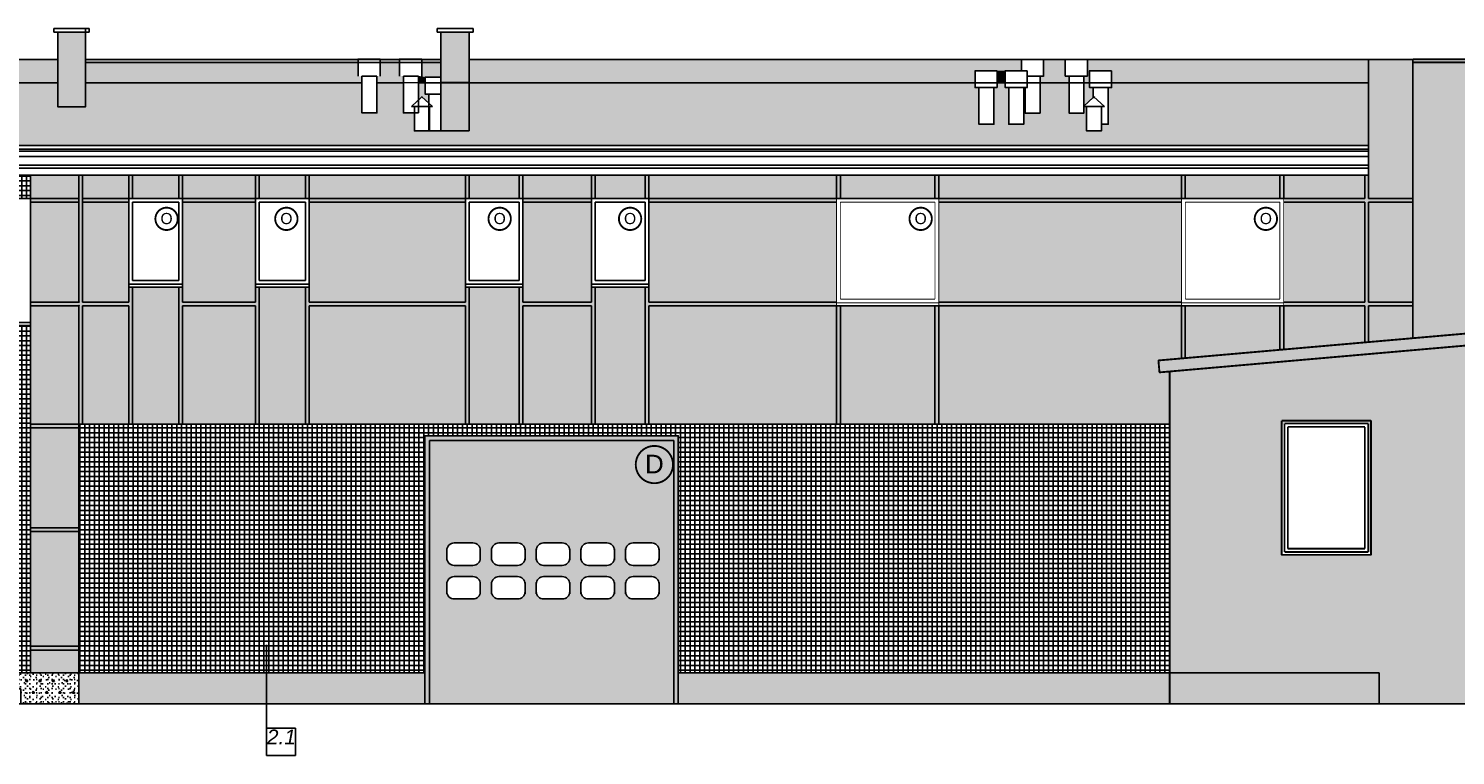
# Model space of a CAD drawing. Extents: x 260 to 500, y -3 to 25.
# Tile 13 of 16: x 399 to 418, y 9 to 19. Entities that reach past the tile are written whole.
import ezdxf
from ezdxf.enums import TextEntityAlignment as Align

# ---------------------------------------------------------------- set-up
doc = ezdxf.new("R2010")
doc.units = 0
doc.header["$MEASUREMENT"] = 0
for name, color, linetype in [('1 - alucobond', 7, 'Continuous'), ('1 - elewacje', 7, 'Continuous'), ('1-ciemny', 7, 'Continuous'), ('1-DACHOWKA', 7, 'Continuous'), ('1-JASNY', 7, 'Continuous'), ('1-ŚCIANA OTWÓR', 7, 'Continuous'), ('1-ŚCIANY', 7, 'Continuous'), ('ArchiCAD', 7, 'Continuous'), ('Dachy', 7, 'Continuous'), ('Meble i wyposażenie', 7, 'Continuous'), ('PS_DIM', 7, 'Continuous'), ('Punkty aktywne', 7, 'Continuous'), ('widok_1', 7, 'Continuous'), ('WYMIAR', 7, 'Continuous')]:
    doc.layers.add(name, color=color, linetype=linetype)
doc.styles.add('GENERATED_STYLE_2', font='ARIAL.ttf')
pattern_1 = [(0, (0, 0), (0, 0.31176916), [0.03, -0.15]), (0, (0.09, 0.1559), (0, 0.31176916), [0.03, -0.15]), (60, (0, 0), (-0.27, 0.15588458), [0.03, -0.15]), (60, (0.18, 0), (-0.27, 0.15588458), [0.03, -0.15]), (120, (0.03, 0), (0.27, 0.15588458), [0.03, -0.15]), (120, (0.21, 0), (0.27, 0.15588458), [0.03, -0.15]), (0, (0, 0.03), (0, 0.060000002), [0, -0.060000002, 0, -0.090000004]), (45, (0.03, 0.03), (-0.0424264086, 0.0424264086), [0, -0.045000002, 0, -0.075000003])]
pattern_2 = [(0, (0, 0), (0, 0.065), []), (90, (0, 0), (-0.065, -2e-17), [])]

# ---------------------------------------------------------------- blocks, each defined once
blk = doc.blocks.new('HATCH_1075', base_point=(417.772, 14.889))
at = {"layer": '1-DACHOWKA'}
h = blk.add_hatch(color=254, dxfattribs=at)
h.paths.add_polyline_path([(417.772, 14.889), (417.772, 18.79), (417.177, 18.79), (417.177, 17.237), (399.217, 17.235), (399.217, 13.895), (399.217, 10.559), (399.867, 10.559), (399.867, 13.895), (417.772, 13.895)], flags=0)
h.paths.add_polyline_path([(414.667, 16.925), (416.037, 16.925), (416.037, 15.485), (414.667, 15.485)], flags=0)
h.paths.add_polyline_path([(410.037, 16.925), (411.407, 16.925), (411.407, 15.485), (410.037, 15.485)], flags=0)
h.paths.add_polyline_path([(406.747, 16.925), (407.517, 16.925), (407.517, 15.735), (406.747, 15.735)], flags=0)
h.paths.add_polyline_path([(405.057, 16.925), (405.827, 16.925), (405.827, 15.735), (405.057, 15.735)], flags=0)
h.paths.add_polyline_path([(402.237, 16.925), (402.957, 16.925), (402.957, 15.735), (402.237, 15.735)], flags=0)
h.paths.add_polyline_path([(400.537, 16.925), (401.257, 16.925), (401.257, 15.735), (400.537, 15.735)], flags=0)
blk = doc.blocks.new('HATCH_1006', base_point=(413.727, 18.476))
at = {"layer": 'Dachy'}
h = blk.add_hatch(color=8, dxfattribs=at)
h.paths.add_polyline_path([(413.727, 18.476), (412.594, 18.477), (403.867, 18.482), (403.867, 18.073), (403.666, 18.073), (403.666, 18.476), (399.956, 18.476), (399.956, 18.154), (399.583, 18.154), (399.583, 18.476), (396.929, 18.476), (396.929, 18.295), (396.884, 18.295), (396.884, 17.804), (396.683, 17.804), (396.683, 18.295), (396.633, 18.295), (396.633, 18.476), (396.296, 18.476), (396.296, 18.073), (396.095, 18.073), (396.095, 18.476), (393.747, 18.476), (393.747, 17.941), (392.997, 17.941), (392.997, 17.871), (392.057, 17.871), (392.057, 18.476), (387.371, 18.476), (387.371, 18.458), (387.326, 18.458), (387.326, 17.967), (387.123, 17.967), (387.123, 18.458), (387.075, 18.458), (387.075, 18.476), (386.231, 18.476), (386.231, 17.635), (417.177, 17.635), (417.177, 18.476), (413.727, 18.476), (413.727, 18.411), (413.682, 18.411), (413.682, 17.92), (413.591, 17.92), (413.591, 17.831), (413.391, 17.831), (413.391, 18.158), (413.356, 18.158), (413.356, 18.071), (413.156, 18.071), (413.156, 18.476), (413.356, 18.476), (413.356, 18.163), (413.481, 18.279), (413.481, 18.411), (413.431, 18.411), (413.431, 18.476)], flags=0)
h.paths.add_polyline_path([(405.107, 17.831), (404.571, 17.831), (404.571, 18.158), (404.565, 18.158), (404.565, 17.831), (404.371, 17.831), (404.371, 18.073), (404.223, 18.073), (404.223, 18.48), (404.424, 18.478), (404.424, 18.244), (404.471, 18.288), (404.565, 18.201), (404.565, 18.322), (404.515, 18.322), (404.515, 18.476), (405.107, 18.476)], flags=0)
h.paths.add_polyline_path([(412.193, 18.413), (412.147, 18.413), (412.147, 17.92), (411.946, 17.92), (411.946, 18.413), (411.896, 18.413), (411.896, 18.476), (412.193, 18.476)], flags=0)
h.paths.add_polyline_path([(412.594, 18.477), (412.594, 18.476), (412.768, 18.476), (412.768, 18.071), (412.567, 18.071), (412.567, 18.413), (412.549, 18.413), (412.549, 17.92), (412.348, 17.92), (412.348, 18.413), (412.3, 18.413), (412.3, 18.477)], flags=0)
at = {"layer": 'Dachy', "color": 7, "linetype": 'Continuous'}
blk.add_lwpolyline([(386.231, 17.635), (417.177, 17.635), (417.177, 18.476), (413.727, 18.476), (413.727, 18.411), (413.682, 18.411), (413.682, 17.92), (413.591, 17.92), (413.591, 17.831), (413.391, 17.831), (413.391, 18.158), (413.356, 18.158), (413.356, 18.071), (413.156, 18.071), (413.156, 18.476), (413.356, 18.476), (413.356, 18.163), (413.481, 18.279), (413.481, 18.411), (413.431, 18.411), (413.431, 18.476), (413.727, 18.476), (412.594, 18.477), (403.867, 18.482), (403.867, 18.073), (403.666, 18.073), (403.666, 18.476), (399.956, 18.476), (399.956, 18.154), (399.583, 18.154), (399.583, 18.476), (396.929, 18.476)], dxfattribs=at)
for points in [[(405.107, 17.831), (404.571, 17.831), (404.571, 18.158), (404.565, 18.158), (404.565, 17.831), (404.371, 17.831), (404.371, 18.073), (404.223, 18.073), (404.223, 18.48), (404.424, 18.478), (404.424, 18.244), (404.471, 18.288), (404.565, 18.201), (404.565, 18.322), (404.515, 18.322), (404.515, 18.476), (405.107, 18.476)], [(412.193, 18.413), (412.147, 18.413), (412.147, 17.92), (411.946, 17.92), (411.946, 18.413), (411.896, 18.413), (411.896, 18.476), (412.193, 18.476)], [(412.594, 18.477), (412.594, 18.476), (412.768, 18.476), (412.768, 18.071), (412.567, 18.071), (412.567, 18.413), (412.549, 18.413), (412.549, 17.92), (412.348, 17.92), (412.348, 18.413), (412.3, 18.413), (412.3, 18.477)]]:
    blk.add_lwpolyline(points, close=True, dxfattribs=at)
blk = doc.blocks.new('HATCH_1011', base_point=(399.956, 18.154))
at = {"layer": '1-DACHOWKA'}
blk.add_hatch(color=254, dxfattribs=at).paths.add_polyline_path([(399.956, 18.154), (399.583, 18.154), (399.583, 19.154), (399.956, 19.154)], flags=0)
at = {"layer": '1-DACHOWKA', "color": 7, "linetype": 'Continuous'}
blk.add_lwpolyline([(399.956, 18.154), (399.583, 18.154), (399.583, 19.154), (399.956, 19.154)], close=True, dxfattribs=at)
blk = doc.blocks.new('HATCH_1015', base_point=(403.867, 18.567))
at = {"layer": '1-DACHOWKA'}
blk.add_hatch(color=254, dxfattribs=at).paths.add_polyline_path([(403.867, 18.567), (403.783, 18.566), (403.867, 18.566)], flags=0)
blk = doc.blocks.new('HATCH_1029', base_point=(399.866, 10.194))
at = {"layer": '1-ciemny'}
h = blk.add_hatch(dxfattribs=at)
h.set_pattern_fill('beton wylewany', color=8, scale=0.03, style=0, pattern_type=0)
h.set_pattern_definition(pattern_1)
h.paths.add_polyline_path([(399.866, 10.194), (399.867, 10.194), (399.867, 10.559), (398.387, 10.559), (398.387, 10.343), (399.087, 10.343), (399.087, 10.143), (399.866, 10.143)], flags=0)
at = {"layer": '1-ciemny', "color": 7, "linetype": 'Continuous'}
blk.add_lwpolyline([(399.866, 10.194), (399.867, 10.194), (399.867, 10.559), (398.387, 10.559), (398.387, 10.343), (399.087, 10.343), (399.087, 10.143), (399.866, 10.143)], close=True, dxfattribs=at)
blk = doc.blocks.new('HATCH_1031', base_point=(403.912, 18.79))
at = {"layer": '1-DACHOWKA'}
blk.add_hatch(color=254, dxfattribs=at).paths.add_polyline_path([(403.912, 18.79), (403.912, 18.564), (404.172, 18.564), (404.172, 18.79)], flags=0)
blk = doc.blocks.new('HATCH_1035', base_point=(399.867, 10.559))
at = {"layer": '1-ciemny'}
h = blk.add_hatch(dxfattribs=at)
h.set_pattern_fill('beton wylewany', color=8, scale=0.03, style=0, pattern_type=0)
h.set_pattern_definition(pattern_1)
h.paths.add_polyline_path([(399.867, 10.559), (399.867, 10.144), (404.512, 10.144), (404.512, 10.559)], flags=0)
at = {"layer": '1-ciemny', "color": 7, "linetype": 'Continuous'}
blk.add_lwpolyline([(399.867, 10.559), (399.867, 10.144), (404.512, 10.144), (404.512, 10.559)], close=True, dxfattribs=at)
blk = doc.blocks.new('HATCH_1036', base_point=(414.351, 10.143))
at = {"layer": '1-ciemny'}
h = blk.add_hatch(dxfattribs=at)
h.set_pattern_fill('beton wylewany', color=8, scale=0.03, style=0, pattern_type=0)
h.set_pattern_definition(pattern_1)
h.paths.add_polyline_path([(414.351, 10.143), (417.317, 10.143), (417.317, 10.559), (407.912, 10.559), (407.912, 10.144), (414.351, 10.144)], flags=0)
at = {"layer": '1-ciemny', "color": 7, "linetype": 'Continuous'}
blk.add_lwpolyline([(414.351, 10.143), (417.317, 10.143), (417.317, 10.559), (407.912, 10.559), (407.912, 10.144), (414.351, 10.144)], close=True, dxfattribs=at)
blk = doc.blocks.new('HATCH_1037', base_point=(396.929, 18.564))
at = {"layer": '1-DACHOWKA'}
blk.add_hatch(color=254, dxfattribs=at).paths.add_polyline_path([(396.929, 18.564), (396.884, 18.567), (396.884, 18.523), (396.929, 18.523), (396.929, 18.476), (399.583, 18.476), (399.583, 18.79), (396.929, 18.79)], flags=0)
blk = doc.blocks.new('HATCH_1038', base_point=(405.107, 18.481))
at = {"layer": '1-DACHOWKA'}
blk.add_hatch(color=254, dxfattribs=at).paths.add_polyline_path([(405.107, 18.481), (404.727, 18.481), (404.727, 19.154), (405.107, 19.154)], flags=0)
at = {"layer": '1-DACHOWKA', "color": 7, "linetype": 'Continuous'}
blk.add_lwpolyline([(405.107, 18.481), (404.727, 18.481), (404.727, 19.154), (405.107, 19.154)], close=True, dxfattribs=at)
blk = doc.blocks.new('HATCH_1047', base_point=(404.512, 13.741))
at = {"layer": '1 - elewacje'}
h = blk.add_hatch(color=1, dxfattribs=at)
h.paths.add_polyline_path([(404.512, 13.741), (407.912, 13.741), (407.912, 10.144), (404.512, 10.144)], flags=0)
h.paths.add_polyline_path([(404.905, 12.302, 0.414214), (404.805, 12.202), (404.805, 12.102, 0.414214), (404.905, 12.002), (405.155, 12.002, 0.414214), (405.255, 12.102), (405.255, 12.202, 0.414214), (405.155, 12.302)], flags=0)
h.paths.add_polyline_path([(405.505, 12.302, 0.414214), (405.405, 12.202), (405.405, 12.102, 0.414214), (405.505, 12.002), (405.755, 12.002, 0.414214), (405.855, 12.102), (405.855, 12.202, 0.414214), (405.755, 12.302)], flags=0)
h.paths.add_polyline_path([(406.105, 12.302, 0.414214), (406.005, 12.202), (406.005, 12.102, 0.414214), (406.105, 12.002), (406.355, 12.002, 0.414214), (406.455, 12.102), (406.455, 12.202, 0.414214), (406.355, 12.302)], flags=0)
h.paths.add_polyline_path([(406.705, 12.302, 0.414214), (406.605, 12.202), (406.605, 12.102, 0.414214), (406.705, 12.002), (406.955, 12.002, 0.414214), (407.055, 12.102), (407.055, 12.202, 0.414214), (406.955, 12.302)], flags=0)
h.paths.add_polyline_path([(407.305, 12.002), (407.555, 12.002, 0.414214), (407.655, 12.102), (407.655, 12.202, 0.414214), (407.555, 12.302), (407.305, 12.302, 0.414214), (407.205, 12.202), (407.205, 12.102, 0.414214)], flags=0)
h.paths.add_polyline_path([(407.305, 11.551), (407.555, 11.551, 0.414214), (407.655, 11.651), (407.655, 11.751, 0.414214), (407.555, 11.851), (407.305, 11.851, 0.414214), (407.205, 11.751), (407.205, 11.651, 0.414214)], flags=0)
h.paths.add_polyline_path([(406.705, 11.551), (406.955, 11.551, 0.414214), (407.055, 11.651), (407.055, 11.751, 0.414214), (406.955, 11.851), (406.705, 11.851, 0.414214), (406.605, 11.751), (406.605, 11.651, 0.414214)], flags=0)
h.paths.add_polyline_path([(406.355, 11.551, 0.414214), (406.455, 11.651), (406.455, 11.751, 0.414214), (406.355, 11.851), (406.105, 11.851, 0.414214), (406.005, 11.751), (406.005, 11.651, 0.414214), (406.105, 11.551)], flags=0)
h.paths.add_polyline_path([(405.505, 11.551), (405.755, 11.551, 0.414214), (405.855, 11.651), (405.855, 11.751, 0.414214), (405.755, 11.851), (405.505, 11.851, 0.414214), (405.405, 11.751), (405.405, 11.651, 0.414214)], flags=0)
h.paths.add_polyline_path([(404.905, 11.851, 0.414214), (404.805, 11.751), (404.805, 11.651, 0.414214), (404.905, 11.551), (405.155, 11.551, 0.414214), (405.255, 11.651), (405.255, 11.751, 0.414214), (405.155, 11.851)], flags=0)
blk = doc.blocks.new('HATCH_1049', base_point=(404.515, 18.55))
at = {"layer": '1-DACHOWKA'}
blk.add_hatch(color=254, dxfattribs=at).paths.add_polyline_path([(404.515, 18.55), (404.469, 18.564), (404.424, 18.567), (404.424, 18.481), (404.515, 18.481)], flags=0)
blk = doc.blocks.new('HATCH_1051', base_point=(411.896, 18.635))
at = {"layer": '1-DACHOWKA'}
blk.add_hatch(color=254, dxfattribs=at).paths.add_polyline_path([(411.896, 18.635), (412.293, 18.639), (412.516, 18.639), (412.516, 18.79), (405.107, 18.79), (405.107, 18.481), (411.896, 18.477)], flags=0)
blk = doc.blocks.new('HATCH_1053', base_point=(412.813, 18.564))
at = {"layer": '1-DACHOWKA'}
blk.add_hatch(color=254, dxfattribs=at).paths.add_polyline_path([(412.813, 18.564), (412.768, 18.564), (412.768, 18.477), (413.156, 18.477), (413.156, 18.564), (413.105, 18.564), (413.105, 18.79), (412.813, 18.79)], flags=0)
blk = doc.blocks.new('HATCH_1057', base_point=(403.666, 18.565))
at = {"layer": '1-DACHOWKA'}
blk.add_hatch(color=254, dxfattribs=at).paths.add_polyline_path([(403.666, 18.565), (403.615, 18.564), (403.615, 18.79), (399.956, 18.79), (399.956, 18.476), (403.666, 18.476)], flags=0)
blk = doc.blocks.new('HATCH_1058', base_point=(404.223, 18.566))
at = {"layer": '1-DACHOWKA'}
blk.add_hatch(color=254, dxfattribs=at).paths.add_polyline_path([(404.223, 18.566), (403.867, 18.566), (403.867, 18.482), (404.223, 18.482)], flags=0)
blk = doc.blocks.new('HATCH_1059', base_point=(404.469, 18.564))
at = {"layer": '1-DACHOWKA'}
blk.add_hatch(color=254, dxfattribs=at).paths.add_polyline_path([(404.469, 18.564), (404.51, 18.55), (404.727, 18.55), (404.727, 18.79), (404.469, 18.79)], flags=0)
blk = doc.blocks.new('HATCH_1071', base_point=(413.491, 18.288))
at = {"layer": 'Dachy'}
blk.add_hatch(color=8, dxfattribs=at).paths.add_polyline_path([(413.491, 18.288), (413.481, 18.279), (413.501, 18.279)], flags=0)
at = {"layer": 'Dachy', "color": 7, "linetype": 'Continuous'}
blk.add_lwpolyline([(413.491, 18.288), (413.481, 18.279), (413.501, 18.279)], close=True, dxfattribs=at)
blk = doc.blocks.new('HATCH_1072', base_point=(414.506, 14.599))
at = {"layer": '1-ŚCIANA OTWÓR'}
h = blk.add_hatch(color=252, dxfattribs=at)
h.paths.add_polyline_path([(414.506, 14.599), (414.506, 10.143), (427.542, 10.143), (427.542, 15.744), (414.37, 14.591), (414.509, 14.603)], flags=0)
h.paths.add_polyline_path([(416.01, 13.943), (417.21, 13.943), (417.21, 12.143), (416.01, 12.143)], flags=0)
h.paths.add_polyline_path([(420.326, 13.943), (421.526, 13.943), (421.526, 12.143), (420.326, 12.143)], flags=0)
h.paths.add_polyline_path([(424.223, 13.943), (425.423, 13.943), (425.423, 12.143), (424.223, 12.143)], flags=0)
at = {"layer": '1-ŚCIANA OTWÓR', "color": 7, "linetype": 'Continuous'}
for points in [[(414.506, 14.599), (414.506, 10.143), (427.542, 10.143), (427.542, 15.744), (414.37, 14.591), (414.509, 14.603)], [(416.01, 13.943), (417.21, 13.943), (417.21, 12.143), (416.01, 12.143)], [(420.326, 13.943), (421.526, 13.943), (421.526, 12.143), (420.326, 12.143)], [(424.223, 13.943), (425.423, 13.943), (425.423, 12.143), (424.223, 12.143)]]:
    blk.add_lwpolyline(points, close=True, dxfattribs=at)
blk = doc.blocks.new('HATCH_1073', base_point=(427.542, 15.904))
at = {"layer": '1-ŚCIANA OTWÓR'}
blk.add_hatch(color=252, dxfattribs=at).paths.add_polyline_path([(427.542, 15.904), (427.542, 15.744), (414.37, 14.591), (414.356, 14.751)], flags=0)
at = {"layer": '1-ŚCIANA OTWÓR', "color": 7, "linetype": 'Continuous'}
blk.add_lwpolyline([(427.542, 15.904), (427.542, 15.744), (414.37, 14.591), (414.356, 14.751)], close=True, dxfattribs=at)
blk = doc.blocks.new('HATCH_1078', base_point=(412.343, 18.635))
at = {"layer": '1-DACHOWKA'}
blk.add_hatch(color=254, dxfattribs=at).paths.add_polyline_path([(412.343, 18.635), (412.343, 18.639), (412.293, 18.639), (412.192, 18.638), (412.192, 18.477), (412.298, 18.477), (412.298, 18.635)], flags=0)
blk = doc.blocks.new('HATCH_1079', base_point=(413.431, 18.635))
at = {"layer": '1-DACHOWKA'}
blk.add_hatch(color=254, dxfattribs=at).paths.add_polyline_path([(413.431, 18.635), (413.427, 18.639), (413.727, 18.639), (413.727, 18.476), (417.177, 18.476), (417.177, 18.79), (413.402, 18.79), (413.402, 18.564), (413.356, 18.564), (413.356, 18.476), (413.431, 18.476)], flags=0)
blk = doc.blocks.new('HATCH_1080', base_point=(405.107, 17.831))
at = {"layer": '1-DACHOWKA'}
blk.add_hatch(color=254, dxfattribs=at).paths.add_polyline_path([(405.107, 17.831), (404.727, 17.831), (404.727, 18.476), (405.107, 18.476)], flags=0)
at = {"layer": '1-DACHOWKA', "color": 7, "linetype": 'Continuous'}
blk.add_lwpolyline([(405.107, 17.831), (404.727, 17.831), (404.727, 18.476), (405.107, 18.476)], close=True, dxfattribs=at)
blk = doc.blocks.new('HATCH_1136', base_point=(417.812, 18.75))
at = {"layer": '1-ŚCIANA OTWÓR'}
h = blk.add_hatch(color=252, dxfattribs=at)
h.paths.add_polyline_path([(417.812, 18.75), (427.672, 18.75), (427.672, 10.492), (427.542, 10.492), (427.542, 15.904), (417.772, 15.049), (417.772, 18.75)], flags=0)
h.paths.add_polyline_path([(419.031, 17.417), (420.531, 17.417), (420.531, 15.617), (419.031, 15.617)], flags=0)
h.paths.add_polyline_path([(421.532, 17.417), (423.032, 17.417), (423.032, 15.617), (421.532, 15.617)], flags=0)
at = {"layer": '1-ŚCIANA OTWÓR', "color": 7, "linetype": 'Continuous'}
for points in [[(417.812, 18.75), (427.672, 18.75), (427.672, 10.492), (427.542, 10.492), (427.542, 15.904), (417.772, 15.049), (417.772, 18.75)], [(419.031, 17.417), (420.531, 17.417), (420.531, 15.617), (419.031, 15.617)], [(421.532, 17.417), (423.032, 17.417), (423.032, 15.617), (421.532, 15.617)]]:
    blk.add_lwpolyline(points, close=True, dxfattribs=at)
blk = doc.blocks.new('HATCH_1138', base_point=(414.506, 13.895))
at = {"layer": '1-JASNY'}
h = blk.add_hatch(dxfattribs=at)
h.set_pattern_fill('izolacja twarda kopia', color=8, scale=0.065, style=0, pattern_type=0)
h.set_pattern_definition(pattern_2)
h.paths.add_polyline_path([(414.506, 13.895), (414.506, 10.559), (407.912, 10.559), (407.912, 13.741), (404.512, 13.741), (404.512, 10.559), (399.867, 10.559), (399.867, 13.895)], flags=0)
at = {"layer": '1-JASNY', "color": 7, "linetype": 'Continuous'}
blk.add_lwpolyline([(414.506, 13.895), (414.506, 10.559), (407.912, 10.559), (407.912, 13.741), (404.512, 13.741), (404.512, 10.559), (399.867, 10.559), (399.867, 13.895)], close=True, dxfattribs=at)
blk = doc.blocks.new('HATCH_1141', base_point=(399.217, 17.235))
at = {"layer": '1-JASNY'}
h = blk.add_hatch(dxfattribs=at)
h.set_pattern_fill('izolacja twarda kopia', color=8, scale=0.065, style=0, pattern_type=0)
h.set_pattern_definition(pattern_2)
h.paths.add_polyline_path([(399.217, 17.235), (396.767, 17.235), (396.767, 10.559), (397.547, 10.559), (397.547, 12.313), (398.387, 12.313), (398.387, 10.559), (399.217, 10.559)], flags=0)
h.paths.add_polyline_path([(396.767, 16.925), (399.217, 16.925), (399.217, 15.222), (396.767, 15.222)], flags=0)
at = {"layer": '1-JASNY', "color": 7, "linetype": 'Continuous'}
for points in [[(399.217, 17.235), (396.767, 17.235), (396.767, 10.559), (397.547, 10.559), (397.547, 12.313), (398.387, 12.313), (398.387, 10.559), (399.217, 10.559)], [(396.767, 16.925), (399.217, 16.925), (399.217, 15.222), (396.767, 15.222)]]:
    blk.add_lwpolyline(points, close=True, dxfattribs=at)
blk = doc.blocks.new('8_2E7_65_211')
at = {"layer": 'Meble i wyposażenie', "color": 0, "linetype": 'ByBlock', "const_width": 0.025}
blk.add_lwpolyline([(-0.25, 0, 1), (0.25, 0, 1)], format="xyb", close=True, dxfattribs=at)
at = {"layer": 'Meble i wyposażenie', "color": 0, "style": 'GENERATED_STYLE_2'}
blk.add_attdef('txt', text='', height=0.25, dxfattribs=at).set_placement((0, 0.007), align=Align.MIDDLE_CENTER)
blk = doc.blocks.new('8_2E7_65_228')
at = {"layer": 'Meble i wyposażenie', "color": 0, "linetype": 'ByBlock', "const_width": 0.025}
blk.add_lwpolyline([(-0.15, 0, 1), (0.15, 0, 1)], format="xyb", close=True, dxfattribs=at)
at = {"layer": 'Meble i wyposażenie', "color": 0, "style": 'GENERATED_STYLE_2'}
blk.add_attdef('txt', text='', height=0.15, dxfattribs=at).set_placement((0, 0.004), align=Align.MIDDLE_CENTER)

msp = doc.modelspace()

# ---------------------------------------------------------------- linework, layer by layer
at = {"layer": '1 - alucobond', "color": 7, "linetype": 'Continuous'}
for p, q in [((400.537, 16.925), (400.537, 17.237)), ((400.587, 16.925), (400.587, 17.237)), ((401.207, 16.925), (401.207, 17.237)), ((401.257, 16.925), (401.257, 17.237)), ((402.237, 16.925), (402.237, 17.237)), ((402.287, 16.925), (402.287, 17.237)), ((402.907, 16.925), (402.907, 17.237)), ((402.957, 16.925), (402.957, 17.237)), ((405.057, 16.925), (405.057, 17.237)), ((405.107, 16.925), (405.107, 17.237)), ((405.777, 16.925), (405.777, 17.237)), ((405.827, 16.925), (405.827, 17.237)), ((406.747, 16.925), (406.747, 17.237)), ((406.797, 16.925), (406.797, 17.237)), ((407.467, 16.925), (407.467, 17.237)), ((407.517, 16.925), (407.517, 17.237)), ((410.037, 16.925), (410.037, 17.237)), ((410.087, 16.925), (410.087, 17.237)), ((411.357, 16.925), (411.357, 17.237)), ((411.407, 16.925), (411.407, 17.237)), ((414.667, 16.925), (414.667, 17.237)), ((414.717, 16.925), (414.717, 17.237)), ((415.987, 16.925), (415.987, 17.237)), ((416.037, 16.925), (416.037, 17.237)), ((417.127, 16.925), (417.127, 17.237)), ((417.177, 16.925), (417.177, 17.237)), ((399.867, 15.535), (399.867, 17.235)), ((399.917, 15.535), (399.917, 17.235)), ((399.217, 16.925), (399.867, 16.925)), ((399.217, 16.875), (399.867, 16.875)), ((399.917, 16.925), (417.127, 16.925)), ((399.917, 16.875), (400.537, 16.875)), ((401.257, 16.875), (402.237, 16.875)), ((402.957, 16.875), (405.057, 16.875)), ((405.827, 16.875), (406.747, 16.875)), ((407.517, 16.875), (410.037, 16.875)), ((411.407, 16.875), (414.667, 16.875)), ((416.037, 16.875), (417.127, 16.875)), ((417.127, 15.535), (417.127, 16.875)), ((417.177, 16.925), (417.772, 16.925)), ((417.177, 16.875), (417.772, 16.875)), ((417.177, 15.535), (417.177, 16.875)), ((400.537, 15.535), (400.537, 15.735)), ((400.587, 13.895), (400.587, 15.735)), ((401.207, 13.895), (401.207, 15.735)), ((401.257, 15.535), (401.257, 15.735)), ((402.237, 15.535), (402.237, 15.735)), ((402.287, 13.895), (402.287, 15.735)), ((402.907, 13.895), (402.907, 15.735)), ((402.957, 15.535), (402.957, 15.735)), ((405.057, 15.535), (405.057, 15.735)), ((405.107, 13.895), (405.107, 15.735)), ((405.777, 13.895), (405.777, 15.735)), ((405.827, 15.535), (405.827, 15.735)), ((406.747, 15.535), (406.747, 15.735)), ((406.797, 13.895), (406.797, 15.735)), ((407.467, 13.895), (407.467, 15.735)), ((407.517, 15.535), (407.517, 15.735)), ((399.217, 15.535), (399.867, 15.535)), ((399.917, 15.535), (400.537, 15.535)), ((401.257, 15.535), (402.237, 15.535)), ((402.957, 15.535), (405.057, 15.535)), ((405.827, 15.535), (406.747, 15.535)), ((407.517, 15.535), (410.037, 15.535)), ((411.407, 15.535), (414.667, 15.535)), ((416.037, 15.535), (417.127, 15.535)), ((417.177, 15.535), (417.772, 15.535)), ((399.217, 15.485), (399.867, 15.485)), ((399.867, 13.895), (399.867, 15.485)), ((399.917, 15.485), (400.537, 15.485)), ((399.917, 13.895), (399.917, 15.485)), ((400.537, 13.895), (400.537, 15.485)), ((401.257, 15.485), (402.237, 15.485)), ((401.257, 13.895), (401.257, 15.485)), ((402.237, 13.895), (402.237, 15.485)), ((402.957, 15.485), (405.057, 15.485)), ((402.957, 13.895), (402.957, 15.485)), ((405.057, 13.895), (405.057, 15.485)), ((405.827, 13.895), (405.827, 15.485)), ((405.827, 15.485), (406.747, 15.485)), ((406.747, 13.895), (406.747, 15.485)), ((407.517, 15.485), (417.127, 15.485)), ((407.517, 13.895), (407.517, 15.485)), ((410.037, 13.895), (410.037, 15.485)), ((410.087, 13.895), (410.087, 15.485)), ((411.357, 13.895), (411.357, 15.485)), ((411.407, 13.895), (411.407, 15.485)), ((414.667, 14.778), (414.667, 15.485)), ((414.717, 14.782), (414.717, 15.485)), ((415.987, 14.893), (415.987, 15.485)), ((416.037, 14.898), (416.037, 15.485)), ((417.127, 14.993), (417.127, 15.485)), ((417.177, 14.997), (417.177, 15.485)), ((417.177, 15.485), (417.772, 15.485)), ((399.217, 13.895), (399.867, 13.895)), ((399.217, 13.845), (399.867, 13.845)), ((399.217, 12.505), (399.867, 12.505)), ((399.217, 12.455), (399.867, 12.455)), ((399.217, 10.916), (399.867, 10.916)), ((399.217, 10.866), (399.867, 10.866))]:
    msp.add_line(p, q, dxfattribs=at)
at = {"layer": '1 - elewacje', "color": 7, "linetype": 'Continuous'}
for p, q in [((399.533, 19.204), (399.533, 19.154)), ((399.533, 19.204), (399.875, 19.204)), ((399.533, 19.154), (399.874, 19.154)), ((399.583, 19.154), (399.874, 19.154)), ((399.583, 19.154), (399.583, 18.154)), ((399.867, 19.204), (400.006, 19.204)), ((399.869, 19.154), (399.956, 19.154)), ((399.869, 19.154), (400.006, 19.154)), ((399.956, 19.204), (399.956, 18.655)), ((399.956, 19.154), (399.956, 18.154)), ((400.006, 19.204), (400.006, 19.154)), ((404.677, 19.204), (405.157, 19.204)), ((404.677, 19.204), (404.677, 19.154)), ((404.677, 19.154), (405.157, 19.154)), ((404.727, 19.154), (404.727, 17.831)), ((404.727, 19.154), (405.157, 19.154)), ((405.107, 19.154), (405.107, 17.831)), ((405.157, 19.204), (405.157, 19.154)), ((393.747, 18.79), (399.583, 18.79)), ((399.956, 18.79), (404.727, 18.79)), ((403.912, 18.792), (403.611, 18.792)), ((403.615, 18.788), (403.615, 18.564)), ((403.661, 18.792), (403.661, 18.788)), ((403.912, 18.792), (403.912, 18.564)), ((404.469, 18.792), (404.168, 18.792)), ((404.172, 18.788), (404.172, 18.564)), ((404.218, 18.792), (404.218, 18.788)), ((404.469, 18.792), (404.469, 18.564)), ((405.107, 18.79), (417.812, 18.79)), ((412.813, 18.79), (412.512, 18.79)), ((412.516, 18.786), (412.516, 18.639)), ((412.562, 18.79), (412.562, 18.786)), ((412.813, 18.79), (412.813, 18.562)), ((413.402, 18.79), (413.101, 18.79)), ((413.105, 18.786), (413.105, 18.564)), ((413.151, 18.79), (413.151, 18.786)), ((413.402, 18.79), (413.402, 18.564)), ((399.956, 18.75), (404.727, 18.75)), ((412.192, 18.639), (411.891, 18.639)), ((411.896, 18.635), (411.896, 18.411)), ((411.941, 18.639), (411.941, 18.635)), ((412.192, 18.639), (412.192, 18.411)), ((412.594, 18.639), (412.293, 18.639)), ((412.298, 18.635), (412.298, 18.411)), ((412.343, 18.639), (412.343, 18.635)), ((412.594, 18.639), (412.594, 18.411)), ((413.727, 18.639), (413.427, 18.639)), ((413.431, 18.635), (413.431, 18.411)), ((413.477, 18.639), (413.477, 18.635)), ((413.727, 18.639), (413.727, 18.411)), ((399.583, 18.476), (396.296, 18.476)), ((403.666, 18.476), (399.956, 18.476)), ((403.666, 18.566), (403.666, 18.073)), ((403.867, 18.566), (403.666, 18.566)), ((403.867, 18.567), (403.867, 18.073)), ((404.223, 18.476), (403.867, 18.476)), ((404.223, 18.566), (404.223, 18.073)), ((404.424, 18.566), (404.223, 18.566)), ((404.424, 18.567), (404.424, 18.073)), ((404.727, 18.476), (404.424, 18.476)), ((404.727, 18.55), (404.51, 18.55)), ((404.515, 18.546), (404.515, 18.322)), ((411.896, 18.476), (405.107, 18.476)), ((412.193, 18.413), (411.898, 18.413)), ((411.946, 18.413), (411.946, 17.92)), ((412.147, 18.414), (412.147, 17.92)), ((412.298, 18.476), (412.19, 18.476)), ((412.599, 18.413), (412.3, 18.413)), ((412.348, 18.413), (412.348, 17.92)), ((412.549, 18.414), (412.549, 17.92)), ((412.567, 18.413), (412.567, 18.071)), ((412.813, 18.564), (412.592, 18.564)), ((413.156, 18.476), (412.761, 18.476)), ((412.768, 18.565), (412.768, 18.071)), ((413.402, 18.564), (413.105, 18.564)), ((413.156, 18.564), (413.156, 18.071)), ((413.356, 18.565), (413.356, 18.071)), ((413.431, 18.476), (413.356, 18.476)), ((413.73, 18.413), (413.434, 18.413)), ((413.481, 18.413), (413.481, 18.279)), ((413.682, 18.414), (413.682, 17.92)), ((417.177, 18.476), (413.727, 18.476)), ((404.331, 18.158), (404.471, 18.288)), ((404.611, 18.158), (404.471, 18.288)), ((404.515, 18.322), (404.727, 18.322)), ((404.565, 18.324), (404.565, 17.831)), ((413.351, 18.158), (413.491, 18.288)), ((413.631, 18.158), (413.491, 18.288)), ((399.583, 18.154), (399.956, 18.154)), ((403.666, 18.073), (403.867, 18.073)), ((404.223, 18.073), (404.424, 18.073)), ((404.331, 18.158), (404.611, 18.158)), ((404.371, 17.831), (404.371, 18.158)), ((404.571, 17.831), (404.571, 18.158)), ((413.351, 18.158), (413.631, 18.158)), ((413.391, 17.831), (413.391, 18.158)), ((413.591, 17.831), (413.591, 18.158)), ((404.571, 17.831), (404.371, 17.831)), ((404.571, 17.831), (404.727, 17.831)), ((404.727, 17.831), (405.107, 17.831)), ((413.391, 17.831), (413.591, 17.831)), ((417.177, 17.635), (386.231, 17.635)), ((417.177, 17.585), (386.231, 17.585)), ((417.177, 17.557), (386.231, 17.557)), ((417.177, 17.487), (386.231, 17.487)), ((417.177, 17.372), (386.231, 17.372)), ((417.177, 17.332), (386.231, 17.332)), ((417.177, 17.237), (386.231, 17.237)), ((399.217, 16.925), (396.767, 16.925)), ((399.217, 15.222), (399.217, 16.925)), ((400.537, 15.735), (400.537, 16.925)), ((401.257, 16.925), (400.537, 16.925)), ((401.207, 16.875), (400.587, 16.875)), ((400.587, 15.825), (400.587, 16.875)), ((401.207, 15.825), (401.207, 16.875)), ((401.257, 15.735), (401.257, 16.925)), ((402.237, 15.735), (402.237, 16.925)), ((402.957, 16.925), (402.237, 16.925)), ((402.287, 15.825), (402.287, 16.875)), ((402.907, 16.875), (402.287, 16.875)), ((402.907, 15.825), (402.907, 16.875)), ((402.957, 15.735), (402.957, 16.925)), ((405.057, 15.735), (405.057, 16.925)), ((405.827, 16.925), (405.057, 16.925)), ((405.777, 16.875), (405.107, 16.875)), ((405.107, 15.825), (405.107, 16.875)), ((405.777, 15.825), (405.777, 16.875)), ((405.827, 15.735), (405.827, 16.925)), ((407.517, 16.925), (406.747, 16.925)), ((406.747, 15.735), (406.747, 16.925)), ((406.797, 15.825), (406.797, 16.875)), ((407.467, 16.875), (406.797, 16.875)), ((407.467, 15.825), (407.467, 16.875)), ((407.517, 15.735), (407.517, 16.925)), ((401.257, 15.775), (400.537, 15.775)), ((401.257, 15.735), (400.537, 15.735)), ((401.207, 15.825), (400.587, 15.825)), ((402.957, 15.775), (402.237, 15.775)), ((402.957, 15.735), (402.237, 15.735)), ((402.907, 15.825), (402.287, 15.825)), ((405.827, 15.775), (405.057, 15.775)), ((405.827, 15.735), (405.057, 15.735)), ((405.777, 15.825), (405.107, 15.825)), ((407.517, 15.775), (406.747, 15.775)), ((407.517, 15.735), (406.747, 15.735)), ((407.467, 15.825), (406.797, 15.825)), ((399.217, 15.262), (396.767, 15.262)), ((399.217, 15.222), (396.767, 15.222)), ((399.867, 13.895), (399.867, 10.144)), ((399.867, 13.895), (414.506, 13.895)), ((399.866, 13.744), (399.867, 13.744)), ((407.902, 13.741), (404.512, 13.741)), ((404.512, 10.14), (404.512, 13.741)), ((404.572, 10.14), (404.572, 13.679)), ((404.572, 13.679), (407.852, 13.679)), ((407.852, 13.679), (407.852, 10.14)), ((407.912, 10.14), (407.912, 13.732)), ((404.512, 10.144), (404.512, 13.544)), ((404.572, 10.143), (404.572, 13.483)), ((404.572, 10.143), (404.572, 13.483)), ((404.572, 10.14), (404.572, 13.479)), ((407.852, 13.483), (407.852, 10.143)), ((407.852, 13.483), (407.852, 10.143)), ((407.912, 10.144), (407.912, 13.544)), ((405.084, 12.302), (404.905, 12.302)), ((405.155, 12.302), (404.934, 12.302)), ((405.684, 12.302), (405.505, 12.302)), ((405.755, 12.302), (405.534, 12.302)), ((406.284, 12.302), (406.105, 12.302)), ((406.355, 12.302), (406.134, 12.302)), ((406.884, 12.302), (406.705, 12.302)), ((406.955, 12.302), (406.734, 12.302)), ((407.484, 12.302), (407.305, 12.302)), ((407.555, 12.302), (407.334, 12.302)), ((404.805, 12.223), (404.805, 12.102)), ((404.805, 12.202), (404.805, 12.073)), ((405.255, 12.102), (405.255, 12.223)), ((405.255, 12.073), (405.255, 12.202)), ((405.405, 12.223), (405.405, 12.102)), ((405.405, 12.202), (405.405, 12.073)), ((405.855, 12.102), (405.855, 12.223)), ((405.855, 12.073), (405.855, 12.202)), ((406.005, 12.223), (406.005, 12.102)), ((406.005, 12.202), (406.005, 12.073)), ((406.455, 12.102), (406.455, 12.223)), ((406.455, 12.073), (406.455, 12.202)), ((406.605, 12.223), (406.605, 12.102)), ((406.605, 12.202), (406.605, 12.073)), ((407.055, 12.102), (407.055, 12.223)), ((407.055, 12.073), (407.055, 12.202)), ((407.205, 12.223), (407.205, 12.102)), ((407.205, 12.202), (407.205, 12.073)), ((407.655, 12.102), (407.655, 12.223)), ((407.655, 12.073), (407.655, 12.202)), ((404.905, 12.002), (405.097, 12.002)), ((404.947, 12.002), (405.155, 12.002)), ((405.505, 12.002), (405.697, 12.002)), ((405.547, 12.002), (405.755, 12.002)), ((406.105, 12.002), (406.297, 12.002)), ((406.147, 12.002), (406.355, 12.002)), ((406.705, 12.002), (406.897, 12.002)), ((406.747, 12.002), (406.955, 12.002)), ((407.305, 12.002), (407.497, 12.002)), ((407.347, 12.002), (407.555, 12.002)), ((404.805, 11.772), (404.805, 11.651)), ((404.805, 11.751), (404.805, 11.622)), ((405.084, 11.851), (404.905, 11.851)), ((405.155, 11.851), (404.934, 11.851)), ((405.255, 11.651), (405.255, 11.772)), ((405.255, 11.622), (405.255, 11.751)), ((405.405, 11.772), (405.405, 11.651)), ((405.405, 11.751), (405.405, 11.622)), ((405.684, 11.851), (405.505, 11.851)), ((405.755, 11.851), (405.534, 11.851)), ((405.855, 11.651), (405.855, 11.772)), ((405.855, 11.622), (405.855, 11.751)), ((406.005, 11.772), (406.005, 11.651)), ((406.005, 11.751), (406.005, 11.622)), ((406.284, 11.851), (406.105, 11.851)), ((406.355, 11.851), (406.134, 11.851)), ((406.455, 11.651), (406.455, 11.772)), ((406.455, 11.622), (406.455, 11.751)), ((406.605, 11.772), (406.605, 11.651)), ((406.605, 11.751), (406.605, 11.622)), ((406.884, 11.851), (406.705, 11.851)), ((406.955, 11.851), (406.734, 11.851)), ((407.055, 11.651), (407.055, 11.772)), ((407.055, 11.622), (407.055, 11.751)), ((407.205, 11.772), (407.205, 11.651)), ((407.205, 11.751), (407.205, 11.622)), ((407.484, 11.851), (407.305, 11.851)), ((407.555, 11.851), (407.334, 11.851)), ((407.655, 11.651), (407.655, 11.772)), ((407.655, 11.622), (407.655, 11.751)), ((404.905, 11.551), (405.097, 11.551)), ((404.947, 11.551), (405.155, 11.551)), ((405.505, 11.551), (405.697, 11.551)), ((405.547, 11.551), (405.755, 11.551)), ((406.105, 11.551), (406.297, 11.551)), ((406.147, 11.551), (406.355, 11.551)), ((406.705, 11.551), (406.897, 11.551)), ((406.747, 11.551), (406.955, 11.551)), ((407.305, 11.551), (407.497, 11.551)), ((407.347, 11.551), (407.555, 11.551)), ((404.513, 10.559), (398.387, 10.559)), ((414.506, 10.559), (407.911, 10.559)), ((399.866, 10.194), (399.867, 10.194)), ((399.866, 10.144), (399.867, 10.144))]:
    msp.add_line(p, q, dxfattribs=at)
for points, const_width in [([(417.772, 18.79), (427.932, 18.79)], 0.025), ([(417.772, 18.75), (427.932, 18.75)], 0.025), ([(410.037, 16.925), (411.407, 16.925)], 0.0125), ([(410.037, 15.485), (410.037, 16.925)], 0.0125), ([(410.087, 16.875), (411.357, 16.875)], 0.0125), ([(410.087, 15.575), (410.087, 16.875)], 0.0125), ([(411.357, 15.575), (411.357, 16.875)], 0.0125), ([(411.407, 15.485), (411.407, 16.925)], 0.0125), ([(414.667, 16.925), (416.037, 16.925)], 0.0125), ([(414.667, 15.485), (414.667, 16.925)], 0.0125), ([(414.717, 16.875), (415.987, 16.875)], 0.0125), ([(414.717, 15.575), (414.717, 16.875)], 0.0125), ([(415.987, 15.575), (415.987, 16.875)], 0.0125), ([(416.037, 15.485), (416.037, 16.925)], 0.0125), ([(410.037, 15.525), (411.407, 15.525)], 0.0125), ([(410.087, 15.575), (411.357, 15.575)], 0.0125), ([(414.667, 15.525), (416.037, 15.525)], 0.0125), ([(414.717, 15.575), (415.987, 15.575)], 0.0125), ([(410.037, 15.485), (411.407, 15.485)], 0.0125), ([(414.667, 15.485), (416.037, 15.485)], 0.0125), ([(397.247, 10.143), (399.866, 10.143)], 0.025), ([(399.867, 10.144), (414.351, 10.144)], 0.025), ([(414.351, 10.143), (431.661, 10.143)], 0.025), ([(414.351, 10.144), (414.351, 10.144)], 0.0175)]:
    msp.add_lwpolyline(points, dxfattribs=dict(at, const_width=const_width))
at = {"layer": '1 - elewacje', "color": 252, "linetype": 'Continuous', "const_width": 0.0175}
msp.add_lwpolyline([(414.506, 10.559), (414.471, 10.559)], dxfattribs=at)
at = {"layer": '1 - elewacje', "color": 7, "linetype": 'Continuous'}
for centre, start, end in [((404.905, 12.202), 90, 180), ((405.155, 12.202), 0, 90), ((405.505, 12.202), 90, 180), ((405.755, 12.202), 0, 90), ((406.105, 12.202), 90, 180), ((406.355, 12.202), 0, 90), ((406.705, 12.202), 90, 180), ((406.955, 12.202), 0, 90), ((407.305, 12.202), 90, 180), ((407.555, 12.202), 0, 90), ((404.905, 12.102), 180, 270), ((405.155, 12.102), 270, 0), ((405.505, 12.102), 180, 270), ((405.755, 12.102), 270, 0), ((406.105, 12.102), 180, 270), ((406.355, 12.102), 270, 0), ((406.705, 12.102), 180, 270), ((406.955, 12.102), 270, 0), ((407.305, 12.102), 180, 270), ((407.555, 12.102), 270, 0), ((404.905, 11.751), 90, 180), ((405.155, 11.751), 0, 90), ((405.505, 11.751), 90, 180), ((405.755, 11.751), 0, 90), ((406.105, 11.751), 90, 180), ((406.355, 11.751), 0, 90), ((406.705, 11.751), 90, 180), ((406.955, 11.751), 0, 90), ((407.305, 11.751), 90, 180), ((407.555, 11.751), 0, 90), ((404.905, 11.651), 180, 270), ((405.155, 11.651), 270, 0), ((405.505, 11.651), 180, 270), ((405.755, 11.651), 270, 0), ((406.105, 11.651), 180, 270), ((406.355, 11.651), 270, 0), ((406.705, 11.651), 180, 270), ((406.955, 11.651), 270, 0), ((407.305, 11.651), 180, 270), ((407.555, 11.651), 270, 0)]:
    msp.add_arc(centre, 0.1, start, end, dxfattribs=at)
at = {"layer": '1-ŚCIANY', "color": 7, "linetype": 'Continuous', "const_width": 0.025}
for points in [[(414.356, 14.751), (427.542, 15.904)], [(427.542, 15.744), (414.37, 14.591)], [(414.37, 14.591), (414.356, 14.751)], [(414.506, 14.599), (414.506, 10.143)], [(417.21, 13.943), (416.01, 13.943)], [(416.01, 13.943), (416.01, 12.143)], [(416.01, 13.943), (416.01, 13.943)], [(417.21, 13.943), (416.01, 13.943)], [(416.01, 13.943), (416.01, 12.143)], [(417.21, 13.943), (416.01, 13.943)], [(416.01, 13.943), (416.01, 12.143)], [(416.01, 13.943), (416.01, 13.943)], [(417.21, 13.943), (416.01, 13.943)], [(416.01, 13.943), (416.01, 12.143)], [(416.048, 12.181), (416.048, 13.905)], [(416.048, 13.905), (417.172, 13.905)], [(416.048, 12.181), (416.048, 13.905)], [(416.048, 13.905), (417.172, 13.905)], [(416.048, 13.905), (416.048, 13.905)], [(417.172, 13.905), (416.048, 13.905)], [(416.048, 13.905), (416.048, 12.181)], [(417.172, 13.905), (416.048, 13.905)], [(416.048, 13.905), (416.048, 12.181)], [(416.048, 13.905), (416.048, 13.905)], [(416.092, 12.225), (416.092, 13.86)], [(416.092, 13.86), (417.127, 13.86)], [(416.092, 12.225), (416.092, 13.86)], [(416.092, 13.86), (417.127, 13.86)], [(416.092, 13.86), (416.092, 13.86)], [(417.127, 13.86), (416.092, 13.86)], [(416.092, 13.86), (416.092, 12.225)], [(417.127, 13.86), (416.092, 13.86)], [(416.092, 13.86), (416.092, 12.225)], [(416.092, 13.86), (416.092, 13.86)], [(417.127, 13.86), (416.092, 13.86)], [(416.092, 13.86), (416.092, 12.225)], [(417.127, 13.86), (417.127, 12.225)], [(417.127, 13.86), (417.127, 12.225)], [(417.127, 13.86), (417.127, 13.86)], [(417.127, 12.225), (417.127, 13.86)], [(417.127, 12.225), (417.127, 13.86)], [(417.127, 13.86), (417.127, 13.86)], [(417.127, 12.225), (417.127, 13.86)], [(417.172, 13.905), (417.172, 12.181)], [(417.172, 13.905), (417.172, 12.181)], [(417.172, 13.905), (417.172, 13.905)], [(417.172, 12.181), (417.172, 13.905)], [(417.172, 12.181), (417.172, 13.905)], [(417.172, 13.905), (417.172, 13.905)], [(417.21, 12.143), (417.21, 13.943)], [(417.21, 13.943), (417.21, 13.943)], [(417.21, 12.143), (417.21, 13.943)], [(417.21, 12.143), (417.21, 13.943)], [(417.21, 13.943), (417.21, 13.943)], [(417.21, 12.143), (417.21, 13.943)], [(416.01, 12.143), (417.21, 12.143)], [(416.01, 12.143), (416.01, 12.143)], [(416.01, 12.143), (417.21, 12.143)], [(416.01, 12.143), (417.21, 12.143)], [(416.01, 12.143), (416.01, 12.143)], [(416.01, 12.143), (417.21, 12.143)], [(417.172, 12.181), (416.048, 12.181)], [(417.172, 12.181), (416.048, 12.181)], [(416.048, 12.181), (416.048, 12.181)], [(416.048, 12.181), (417.172, 12.181)], [(416.048, 12.181), (417.172, 12.181)], [(416.048, 12.181), (416.048, 12.181)], [(417.127, 12.225), (416.092, 12.225)], [(417.127, 12.225), (416.092, 12.225)], [(416.092, 12.225), (416.092, 12.225)], [(416.092, 12.225), (417.127, 12.225)], [(416.092, 12.225), (417.127, 12.225)], [(416.092, 12.225), (416.092, 12.225)], [(416.092, 12.225), (417.127, 12.225)], [(417.127, 12.225), (417.127, 12.225)], [(417.127, 12.225), (417.127, 12.225)], [(417.172, 12.181), (417.172, 12.181)], [(417.172, 12.181), (417.172, 12.181)], [(417.21, 12.143), (417.21, 12.143)], [(417.21, 12.143), (417.21, 12.143)]]:
    msp.add_lwpolyline(points, dxfattribs=at)
at = {"layer": 'ArchiCAD', "color": 7, "linetype": 'Continuous'}
for p, q in [((402.383, 9.819), (402.383, 10.936)), ((402.383, 9.819), (402.773, 9.819)), ((402.383, 9.451), (402.383, 9.819)), ((402.773, 9.819), (402.773, 9.451)), ((402.773, 9.451), (402.383, 9.451))]:
    msp.add_line(p, q, dxfattribs=at)
at = {"layer": 'PS_DIM', "color": 255, "linetype": 'Continuous', "const_width": 0.009}
msp.add_lwpolyline([(414.356, 14.751), (414.37, 14.591)], dxfattribs=at)
at = {"layer": 'Punkty aktywne', "color": 1}
for p in [(399.867, 17.235), (399.867, 17.235), (399.867, 15.535), (399.867, 15.535), (399.867, 15.485), (399.867, 15.485), (399.867, 13.895), (399.867, 10.559)]:
    msp.add_point(p, dxfattribs=at)
at = {"layer": 'widok_1', "color": 7, "linetype": 'Continuous'}
for p, q in [((417.177, 18.79), (417.177, 17.237)), ((417.772, 18.79), (417.772, 15.049))]:
    msp.add_line(p, q, dxfattribs=at)

# ---------------------------------------------------------------- block references
at = {"layer": '1 - elewacje', "color": 1, "linetype": 'Continuous'}
msp.add_blockref('HATCH_1047', (404.512, 13.741), dxfattribs=at)
at = {"layer": '1-ciemny', "color": 8, "linetype": 'Continuous'}
for name, p in [('HATCH_1029', (399.866, 10.194)), ('HATCH_1035', (399.867, 10.559)), ('HATCH_1036', (414.351, 10.143))]:
    msp.add_blockref(name, p, dxfattribs=at)
at = {"layer": '1-DACHOWKA', "color": 254, "linetype": 'Continuous'}
for name, p in [('HATCH_1011', (399.956, 18.154)), ('HATCH_1038', (405.107, 18.481)), ('HATCH_1037', (396.929, 18.564)), ('HATCH_1075', (417.772, 14.889)), ('HATCH_1057', (403.666, 18.565)), ('HATCH_1031', (403.912, 18.79)), ('HATCH_1059', (404.469, 18.564)), ('HATCH_1051', (411.896, 18.635)), ('HATCH_1053', (412.813, 18.564)), ('HATCH_1079', (413.431, 18.635)), ('HATCH_1078', (412.343, 18.635)), ('HATCH_1015', (403.867, 18.567)), ('HATCH_1058', (404.223, 18.566)), ('HATCH_1049', (404.515, 18.55)), ('HATCH_1080', (405.107, 17.831))]:
    msp.add_blockref(name, p, dxfattribs=at)
at = {"layer": '1-JASNY', "color": 8, "linetype": 'Continuous'}
for name, p in [('HATCH_1141', (399.217, 17.235)), ('HATCH_1138', (414.506, 13.895))]:
    msp.add_blockref(name, p, dxfattribs=at)
at = {"layer": '1-ŚCIANA OTWÓR', "color": 252, "linetype": 'Continuous'}
for name, p in [('HATCH_1136', (417.812, 18.75)), ('HATCH_1073', (427.542, 15.904)), ('HATCH_1072', (414.506, 14.599))]:
    msp.add_blockref(name, p, dxfattribs=at)
at = {"layer": 'Dachy', "color": 8, "linetype": 'Continuous'}
for name, p in [('HATCH_1006', (413.727, 18.476)), ('HATCH_1071', (413.491, 18.288))]:
    msp.add_blockref(name, p, dxfattribs=at)
at = {"layer": 'Meble i wyposażenie', "color": 7, "linetype": 'Continuous'}
for name, p, values in [('8_2E7_65_228', (401.044, 16.651), {'txt': 'O'}), ('8_2E7_65_228', (402.652, 16.651), {'txt': 'O'}), ('8_2E7_65_228', (405.515, 16.651), {'txt': 'O'}), ('8_2E7_65_228', (407.265, 16.651), {'txt': 'O'}), ('8_2E7_65_228', (411.165, 16.651), {'txt': 'O'}), ('8_2E7_65_228', (415.798, 16.651), {'txt': 'O'}), ('8_2E7_65_211', (407.591, 13.354), {'txt': 'D'})]:
    msp.add_blockref(name, p, dxfattribs=at).add_auto_attribs(values)

# ---------------------------------------------------------------- texts
at = {"layer": 'WYMIAR', "color": 7, "insert": (402.391, 9.799), "char_height": 0.2, "width": 0.402, "attachment_point": 1, "style": 'GENERATED_STYLE_2'}
msp.add_mtext('{\\fArial Europa Środkowa|b0|i1|c0|p34;2.1}', dxfattribs=at)

doc.saveas('drawing.dxf')
